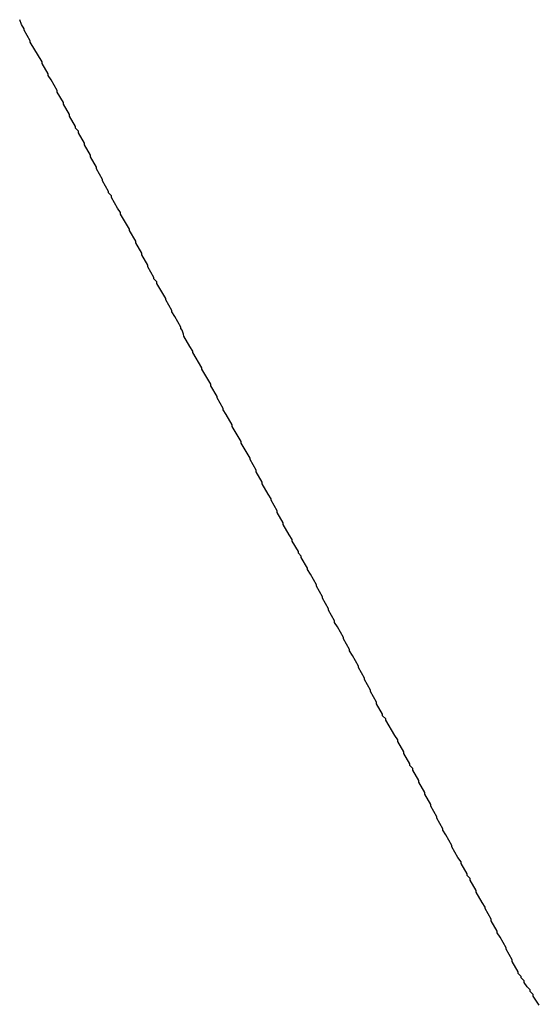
# Model space of a CAD drawing. Header units: inches. Extents: x 158416 to 160804, y 432611 to 437652.
# Tile 169 of 193: x 159416 to 159531, y 436006 to 436224. Entities that reach past the tile are written whole.
import ezdxf

# ---------------------------------------------------------------- set-up
doc = ezdxf.new("R2010")
doc.units = ezdxf.units.IN
doc.header["$MEASUREMENT"] = 0
doc.linetypes.add('HIDDEN', pattern=[0])
doc.layers.add('4.2-K&L-Buisleiding', color=30, linetype='Continuous')

msp = doc.modelspace()

# ---------------------------------------------------------------- linework, layer by layer
at = {"layer": '4.2-K&L-Buisleiding', "color": 20, "linetype": 'HIDDEN', "lineweight": 25, "ltscale": 10}
msp.add_polyline3d([(159531, 436006.33, 0), (159529.67, 436008.33, 0), (159529.67, 436008.67, 0), (159529, 436009.33, 0), (159529, 436009.67, 0), (159528.33, 436010.33, 0), (159527.67, 436011.33, 0), (159527.67, 436011.67, 0), (159527, 436012.33, 0), (159527, 436012.67, 0), (159526.33, 436013.33, 0), (159526.33, 436013.67, 0), (159525, 436016, 0), (159525, 436016.33, 0), (159523.67, 436018.67, 0), (159523.67, 436019, 0), (159522.33, 436021.33, 0), (159521.67, 436022.33, 0), (159521.67, 436022.67, 0), (159520.33, 436025, 0), (159520.33, 436025.33, 0), (159519, 436027.67, 0), (159519, 436028, 0), (159518.33, 436029, 0), (159517, 436031.33, 0), (159517, 436031.67, 0), (159515.67, 436034, 0), (159515.67, 436034.33, 0), (159515, 436035, 0), (159515, 436035.33, 0), (159513.67, 436037.67, 0), (159513.67, 436038, 0), (159513, 436039, 0), (159511.67, 436041.33, 0), (159511.67, 436041.67, 0), (159510.33, 436044, 0), (159509.67, 436045, 0), (159509.67, 436045.33, 0), (159508.33, 436047.67, 0), (159508.33, 436048, 0), (159507, 436050.33, 0), (159507, 436050.67, 0), (159505.67, 436053, 0), (159505.67, 436053.33, 0), (159504.33, 436055.67, 0), (159504.33, 436056, 0), (159503, 436058.33, 0), (159503, 436058.67, 0), (159502.33, 436059.33, 0), (159502.33, 436059.67, 0), (159501, 436062, 0), (159501, 436062.33, 0), (159499.67, 436064.67, 0), (159499.67, 436065, 0), (159499, 436066, 0), (159497, 436069.33, 0), (159497, 436069.67, 0), (159496.33, 436070.33, 0), (159496.33, 436070.67, 0), (159495, 436073, 0), (159495, 436073.33, 0), (159493.67, 436075.67, 0), (159493.67, 436076, 0), (159492.33, 436078.33, 0), (159492.33, 436078.67, 0), (159491, 436081, 0), (159491, 436081.33, 0), (159489.67, 436083.67, 0), (159489, 436084.67, 0), (159489, 436085, 0), (159487.67, 436087.33, 0), (159487.67, 436087.67, 0), (159486.33, 436090, 0), (159485.67, 436091, 0), (159485.67, 436091.33, 0), (159484.33, 436093.67, 0), (159484.33, 436094, 0), (159483, 436096.33, 0), (159483, 436096.67, 0), (159481.67, 436099, 0), (159481.67, 436099.33, 0), (159480.33, 436101.67, 0), (159479.67, 436102.67, 0), (159479.67, 436103, 0), (159478.33, 436105.33, 0), (159478.33, 436105.67, 0), (159477.67, 436106.33, 0), (159477.67, 436106.67, 0), (159476.33, 436109, 0), (159476.33, 436109.33, 0), (159475.67, 436110.33, 0), (159474.33, 436112.67, 0), (159474.33, 436113, 0), (159473, 436115.33, 0), (159473, 436115.67, 0), (159471.67, 436118, 0), (159471.67, 436118.33, 0), (159471, 436119.33, 0), (159469.67, 436121.67, 0), (159469.67, 436122, 0), (159468.33, 436124.33, 0), (159468.33, 436124.67, 0), (159467, 436127, 0), (159467, 436127.33, 0), (159465, 436130.67, 0), (159465, 436131, 0), (159463, 436134.33, 0), (159463, 436134.67, 0), (159461.67, 436137, 0), (159461, 436138, 0), (159461, 436138.33, 0), (159459.67, 436140.67, 0), (159459.67, 436141, 0), (159458.33, 436143.33, 0), (159458.33, 436143.67, 0), (159456.33, 436147, 0), (159456.33, 436147.33, 0), (159454.33, 436150.67, 0), (159454.33, 436151, 0), (159453.67, 436152, 0), (159452.33, 436154.33, 0), (159452.27, 436154.79, 0), (159452.14, 436155.22, 0), (159451.93, 436155.63, 0), (159451.67, 436156, 0), (159451.67, 436156.33, 0), (159450.33, 436158.67, 0), (159449.67, 436159.67, 0), (159449.67, 436160, 0), (159448.33, 436162.33, 0), (159448.33, 436162.67, 0), (159446.33, 436166, 0), (159446.33, 436166.33, 0), (159445.67, 436167, 0), (159445.67, 436167.33, 0), (159444.33, 436169.67, 0), (159444.33, 436170, 0), (159443, 436172.33, 0), (159443, 436172.67, 0), (159441.67, 436175, 0), (159441.67, 436175.33, 0), (159440.33, 436177.67, 0), (159440.33, 436178, 0), (159438.33, 436181.33, 0), (159438.33, 436181.67, 0), (159437.67, 436182.67, 0), (159436.33, 436185, 0), (159436.33, 436185.33, 0), (159435.67, 436186, 0), (159435.67, 436186.33, 0), (159434.33, 436188.67, 0), (159434.33, 436189, 0), (159433, 436191.33, 0), (159433, 436191.67, 0), (159431.67, 436194, 0), (159431.67, 436194.33, 0), (159430.33, 436196.67, 0), (159430.33, 436197, 0), (159429, 436199.33, 0), (159429, 436199.67, 0), (159428.33, 436200.33, 0), (159428.33, 436200.67, 0), (159427, 436203, 0), (159427, 436203.33, 0), (159425.67, 436205.67, 0), (159425.67, 436206, 0), (159424.33, 436208.33, 0), (159424.33, 436208.67, 0), (159423, 436211, 0), (159422.33, 436212, 0), (159422.33, 436212.33, 0), (159421, 436214.67, 0), (159421, 436215, 0), (159418.33, 436219.33, 0), (159418.33, 436219.67, 0), (159417, 436222, 0), (159417, 436222.33, 0), (159416.42, 436223.29, 0), (159416, 436224.33, 0)], dxfattribs=at)

doc.saveas('drawing.dxf')
